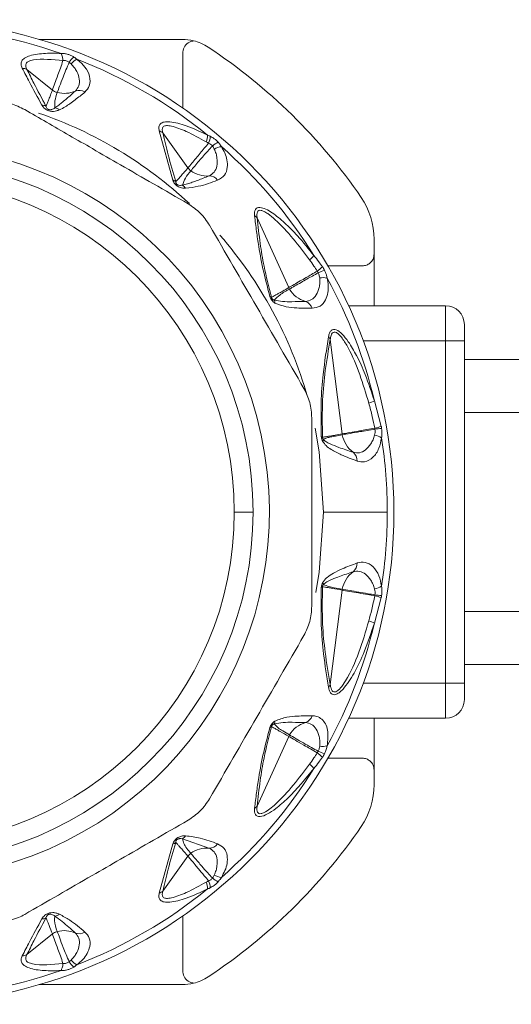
# Model space of a CAD drawing. Header units: millimetres. Extents: x -447 to 1924, y -61 to 422.
# Tile 37 of 62: x 319 to 340, y 379 to 421. Entities that reach past the tile are written whole.
import ezdxf

# ---------------------------------------------------------------- set-up
doc = ezdxf.new("R2010")
doc.units = ezdxf.units.MM

# ---------------------------------------------------------------- blocks, each defined once
blk = doc.blocks.new('Drawing View1')
at = {"color": 7, "linetype": 'Continuous', "lineweight": 18}
for p, q in [((530.208, 11.422), (524.111, 11.422)), ((530.221, 10.587), (530.221, 10.588)), ((530.221, 8.499), (530.221, 10.587)), ((524.67, 9.263), (523.587, 10.142)), ((529.801, 5.425), (529.221, 7.521)), ((530.445, 5.946), (529.374, 7.434)), ((534.737, 0.835), (533.394, 3.81)), ((538.378, 2.899), (538.378, 2.269)), ((538.378, 2.256), (538.378, 0.065)), ((537.543, 1.765), (536.408, 1.765)), ((537.288, 0.065), (541.421, 0.065)), ((541.421, 0.065), (541.421, -1.435)), ((542.221, -0.735), (542.221, -1.435)), ((537.014, -5.406), (536.508, -1.372)), ((537.911, -1.435), (541.421, -1.435)), ((542.221, -1.435), (541.421, -1.435)), ((541.421, -1.435), (541.421, -16.035)), ((542.221, -1.435), (542.221, -16.035)), ((694.221, -2.235), (542.221, -2.235)), ((538.387, -3.997), (538.68, -5.084)), ((542.221, -4.485), (694.221, -4.485)), ((532.421, -8.735), (533.221, -8.735)), ((536.221, -8.735), (538.936, -8.735)), ((536.508, -16.098), (537.014, -12.064)), ((538.68, -12.386), (538.387, -13.473)), ((542.221, -12.985), (694.221, -12.985)), ((542.221, -15.235), (694.221, -15.235)), ((537.911, -16.035), (541.421, -16.035)), ((541.421, -16.035), (541.421, -17.535)), ((542.221, -16.035), (541.421, -16.035)), ((542.221, -16.035), (542.221, -16.735)), ((537.288, -17.535), (541.421, -17.535)), ((538.378, -17.535), (538.378, -19.726)), ((534.737, -18.305), (533.394, -21.28)), ((537.543, -19.235), (536.408, -19.235)), ((538.378, -20.369), (538.378, -19.739)), ((531.341, -23.071), (530.208, -22.679)), ((529.801, -22.895), (529.221, -24.991)), ((530.445, -23.416), (529.374, -24.904)), ((530.221, -25.969), (530.221, -28.057)), ((524.67, -26.733), (523.587, -27.612)), ((530.221, -28.057), (530.221, -28.058)), ((530.208, -28.892), (524.111, -28.892))]:
    blk.add_line(p, q, dxfattribs=at)
at = {"color": 7, "linetype": 'Continuous', "lineweight": 18, "flags": 128}
for points in [[(536.221, -8.735), (536.038, -6.173), (535.861, -5.153)], [(535.889, -12.175), (536.038, -11.297), (536.221, -8.735)]]:
    blk.add_lwpolyline(points, dxfattribs=at)
at = {"color": 7, "linetype": 'Continuous', "lineweight": 18}
for centre, radius, start, end in [((518.221, -8.735), 21, 270, 180), ((518.221, -8.735), 20.715, 70.7909, 88.7924), ((530.208, 9.419), 2.003, 76.3399, 89.9905), ((530.209, 9.426), 1.996, 66.6784, 76.3363), ((530.207, 9.42), 2.002, 56.5672, 66.684), ((518.221, -8.735), 23.757, 34.3869, 56.5672), ((526.171, 9.961), 0.925, 129.5889, 148.2249), ((526.055, 9.896), 0.761, 116.5758, 140.5903), ((518.221, -8.735), 20.715, 50.9198, 68.7924), ((485.67, 10.588), 44.551, 0, 0.3881), ((523.376, 9.751), 0.444, 61.635, 88.6537), ((525.809, 8.802), 0.452, 57.0824, 111.0736), ((525.172, 10.284), 1.162, 255.3904, 294.1143), ((524.207, 8.208), 0.417, 63.1273, 87.8975), ((524.719, 8.079), 0.427, 53.4449, 82.7909), ((518.221, -8.735), 18, 46.9592, 71.0059), ((529.093, 7.118), 0.423, 48.3487, 72.4435), ((530.476, 7.37), 0.805, 337.352, 358.2718), ((530.6, 7.335), 0.796, 335.0575, 357.1112), ((518.221, -8.735), 15.69, 285, 105), ((532.224, 6.037), 1.116, 116.1355, 131.2401), ((531.955, 6.093), 0.761, 96.5757, 120.5903), ((518.221, -8.735), 20.715, 31.8676, 48.7924), ((518.221, -8.735), 15, 0, 180), ((518.221, -8.735), 14.2, 0, 180), ((531.258, 6.765), 1.168, 233.8038, 274.0521), ((531.349, 5.149), 0.452, 37.0824, 91.0736), ((529.693, 5.069), 0.372, 51.6841, 73.0823), ((529.992, 4.856), 0.413, 31.8044, 58.5199), ((535.221, 2.899), 3.157, 360, 34.3869), ((533.108, 3.56), 0.379, 41.0953, 61.7317), ((518.221, -8.735), 18, 15.8753, 40.9986), ((534.711, 3.129), 1.441, 309.5516, 319.9201), ((535.049, 2.809), 1.559, 305.5589, 316.1412), ((537.098, -0.733), 2.461, 109.8898, 116.5421), ((536.198, 0.502), 0.761, 76.5756, 100.5902), ((518.221, -8.735), 20.715, 13.2231, 28.7924), ((533.884, 0.22), 0.238, 59.937, 76.7519), ((535.778, 1.379), 1.177, 211.0277, 253.9434), ((533.81, 0.158), 0.344, 3.5806, 24.3894), ((535.306, -0.179), 0.452, 17.0824, 71.0736), ((541.421, -0.735), 0.8, 0, 90), ((536.172, -1.529), 0.371, 24.9775, 45.1315), ((537.475, -2.025), 2.173, 288.1662, 294.8225), ((537.537, -5.341), 0.527, 187.1471, 190.9644), ((538.181, -5.234), 1.179, 190.1165, 233.9079), ((538.273, -6.204), 0.761, 56.5758, 80.5903), ((537.745, -2.237), 2.997, 282.7357, 288.1829), ((539.108, -9.976), 4.825, 94.8986, 98.2754), ((536.066, -5.761), 0.241, 62.5119, 75.0672), ((535.943, -5.601), 0.274, 332.8552, 351.1806), ((518.221, -8.735), 20.715, 0, 8.7924), ((537.202, -6.538), 0.452, 357.0824, 51.0736), ((518.221, -8.735), 15, 180, 0), ((518.221, -8.735), 14.2, 180, 0), ((518.221, -8.735), 20.715, 351.2076, 0), ((537.202, -10.932), 0.452, 308.9264, 2.9176), ((538.181, -12.237), 1.179, 126.0921, 169.8835), ((535.943, -11.87), 0.274, 8.8197, 27.1446), ((536.066, -11.709), 0.241, 284.9328, 297.4882), ((537.537, -12.13), 0.527, 169.0389, 172.8561), ((538.273, -11.266), 0.761, 279.4098, 303.4244), ((537.745, -15.234), 2.997, 71.8172, 77.2643), ((539.108, -7.494), 4.825, 261.7246, 265.1014), ((537.475, -15.446), 2.173, 65.1775, 71.8338), ((518.221, -8.735), 20.715, 331.2076, 346.7769), ((536.172, -15.941), 0.371, 314.8685, 335.0225), ((541.421, -16.735), 0.8, 270, 0), ((535.306, -17.292), 0.452, 288.9264, 342.9176), ((533.884, -17.69), 0.238, 283.2482, 300.0631), ((533.81, -17.628), 0.344, 335.6121, 356.4181), ((535.778, -18.85), 1.177, 106.0566, 148.9724), ((535.217, -18.522), 0.527, 148.0752, 155.7129), ((536.198, -17.972), 0.761, 259.4097, 283.4244), ((535.049, -20.279), 1.559, 43.8593, 54.4406), ((537.098, -16.738), 2.461, 243.4578, 250.1102), ((518.221, -8.735), 20.715, 311.2076, 328.1324), ((534.711, -20.599), 1.441, 40.0799, 50.4484), ((535.221, -20.369), 3.157, 325.6131, 0), ((533.108, -21.03), 0.379, 298.2682, 318.9047), ((518.221, -8.735), 23.757, 303.4328, 325.6131), ((529.992, -22.327), 0.413, 301.4786, 328.1961), ((529.693, -22.539), 0.372, 286.9177, 308.3159), ((531.258, -24.235), 1.168, 85.9479, 126.1962), ((531.349, -22.619), 0.452, 268.9264, 322.9176), ((532.224, -23.507), 1.116, 228.7599, 243.8644), ((531.955, -23.564), 0.761, 239.4098, 263.4244), ((530.476, -24.84), 0.805, 1.7282, 22.648), ((530.6, -24.805), 0.796, 2.889, 24.9426), ((518.221, -8.735), 20.715, 291.2076, 309.0802), ((529.093, -24.588), 0.423, 287.5565, 311.6513), ((524.719, -25.549), 0.427, 277.2081, 306.5557), ((524.207, -25.678), 0.417, 272.1025, 296.8728), ((525.172, -27.754), 1.162, 65.8857, 104.6096), ((525.809, -26.272), 0.452, 248.9264, 302.9176), ((523.376, -27.222), 0.444, 271.3463, 298.365), ((526.171, -27.431), 0.925, 211.775, 230.411), ((526.055, -27.367), 0.761, 219.4098, 243.4244), ((485.67, -28.058), 44.551, 359.6119, 0), ((518.221, -8.735), 20.715, 271.2076, 289.209), ((530.208, -26.889), 2.003, 270.0095, 283.6601), ((530.209, -26.896), 1.996, 283.6637, 293.3216), ((530.207, -26.89), 2.002, 293.316, 303.4328)]:
    blk.add_arc(centre, radius, start, end, dxfattribs=at)
for points, knots in [([(530.22, 10.889), (530.242, 10.977), (530.285, 11.152), (530.468, 11.303), (530.605, 11.349), (530.663, 11.36), (530.677, 11.363), (530.68, 11.364), (530.681, 11.365), (530.681, 11.365), (530.681, 11.365), (530.681, 11.365), (530.681, 11.365), (530.681, 11.365)], [0, 0, 0, 0, 0.374407, 0.748448, 0.936997, 0.984248, 0.996054, 0.997707, 0.999002, 0.999255, 0.999502, 0.999746, 1, 1, 1, 1]), ([(523.386, 10.195), (523.364, 10.249), (523.321, 10.357), (523.353, 10.508), (523.482, 10.638), (523.805, 10.775), (524.347, 10.843), (524.816, 10.832), (525.037, 10.827)], [0, 0, 0, 0, 0.103652, 0.20385, 0.314185, 0.440661, 0.737374, 1, 1, 1, 1]), ([(523.587, 10.142), (523.563, 10.19), (523.517, 10.283), (523.539, 10.408), (523.656, 10.501), (524.13, 10.62), (524.671, 10.564), (525.12, 10.518)], [0, 0, 0, 0, 0.097572, 0.186101, 0.286324, 0.407959, 1, 1, 1, 1]), ([(524.67, 9.263), (524.701, 9.348), (524.758, 9.503), (524.915, 9.935), (525.046, 10.306), (525.12, 10.518)], [0, 0, 0, 0, 0.342164, 0.623264, 1, 1, 1, 1]), ([(525.037, 10.827), (525.06, 10.779), (525.102, 10.693), (525.115, 10.572), (525.12, 10.518)], [0, 0, 0, 0, 0.559299, 1, 1, 1, 1]), ([(525.037, 10.827), (525.085, 10.826), (525.18, 10.825), (525.328, 10.79), (525.466, 10.739), (525.542, 10.696), (525.582, 10.674)], [0, 0, 0, 0, 0.273675, 0.544486, 0.766897, 1, 1, 1, 1]), ([(525.12, 10.518), (525.142, 10.521), (525.186, 10.526), (525.258, 10.513), (525.326, 10.488), (525.365, 10.462), (525.385, 10.448)], [0, 0, 0, 0, 0.255573, 0.503234, 0.749597, 1, 1, 1, 1]), ([(525.582, 10.674), (525.608, 10.657), (525.655, 10.626), (525.697, 10.592), (525.715, 10.577)], [0, 0, 0, 0, 0.55931, 1, 1, 1, 1]), ([(525.715, 10.577), (525.834, 10.472), (526.101, 10.238), (526.285, 9.83), (526.289, 9.447), (526.128, 9.264), (526.055, 9.181)], [0, 0, 0, 0, 0.209172, 0.469256, 0.760695, 1, 1, 1, 1]), ([(524.222, 8.625), (524.041, 8.954), (523.749, 9.485), (523.486, 9.999), (523.386, 10.195)], [0, 0, 0, 0, 0.620107, 1, 1, 1, 1]), ([(524.395, 8.58), (524.22, 8.907), (523.937, 9.435), (523.683, 9.947), (523.587, 10.142)], [0, 0, 0, 0, 0.619883, 1, 1, 1, 1]), ([(524.879, 9.159), (524.907, 9.241), (524.963, 9.398), (525.126, 9.842), (525.291, 10.23), (525.385, 10.448)], [0, 0, 0, 0, 0.321949, 0.6179, 1, 1, 1, 1]), ([(525.385, 10.448), (525.401, 10.436), (525.43, 10.414), (525.456, 10.39), (525.467, 10.38)], [0, 0, 0, 0, 0.555851, 1, 1, 1, 1]), ([(525.467, 10.38), (525.515, 10.327), (525.613, 10.22), (525.747, 9.996), (525.838, 9.724), (525.822, 9.432), (525.705, 9.293), (525.647, 9.223)], [0, 0, 0, 0, 0.117159, 0.239896, 0.491308, 0.745636, 1, 1, 1, 1]), ([(524.395, 8.58), (524.417, 8.627), (524.461, 8.721), (524.523, 8.878), (524.593, 9.058), (524.643, 9.191), (524.67, 9.263)], [0, 0, 0, 0, 0.21465, 0.427263, 0.688154, 1, 1, 1, 1]), ([(524.879, 9.159), (524.837, 9.173), (524.761, 9.196), (524.698, 9.242), (524.67, 9.263)], [0, 0, 0, 0, 0.559728, 1, 1, 1, 1]), ([(524.772, 8.503), (524.769, 8.601), (524.762, 8.815), (524.838, 9.038), (524.879, 9.159)], [0, 0, 0, 0, 0.455709, 1, 1, 1, 1]), ([(525.647, 9.223), (525.526, 9.115), (525.346, 8.954), (525.112, 8.757), (524.944, 8.622), (524.83, 8.543), (524.772, 8.503)], [0, 0, 0, 0, 0.425602, 0.634107, 0.812726, 1, 1, 1, 1]), ([(526.055, 9.181), (525.917, 9.067), (525.712, 8.896), (525.426, 8.688), (525.212, 8.543), (525.055, 8.463), (524.973, 8.422)], [0, 0, 0, 0, 0.420929, 0.628617, 0.808166, 1, 1, 1, 1]), ([(523.49, 8.43), (523.8, 8.251), (524.429, 7.888), (525.395, 7.331), (526.446, 6.724), (527.641, 6.033), (529.009, 5.244), (529.96, 4.695), (530.452, 4.411)], [0, 0, 0, 0, 0.135419, 0.274991, 0.415244, 0.585607, 0.785782, 1, 1, 1, 1]), ([(524.973, 8.422), (524.931, 8.405), (524.855, 8.374), (524.724, 8.35), (524.594, 8.353), (524.465, 8.389), (524.359, 8.453), (524.278, 8.534), (524.242, 8.593), (524.222, 8.625)], [0, 0, 0, 0, 0.1952, 0.351587, 0.494569, 0.605688, 0.718068, 0.846595, 1, 1, 1, 1]), ([(524.772, 8.503), (524.732, 8.475), (524.682, 8.44), (524.588, 8.421), (524.54, 8.422), (524.504, 8.433), (524.483, 8.442), (524.465, 8.454), (524.438, 8.48), (524.412, 8.523), (524.401, 8.559), (524.395, 8.58)], [0, 0, 0, 0, 0.388853, 0.491139, 0.578102, 0.60706, 0.635628, 0.665912, 0.700316, 0.824763, 1, 1, 1, 1]), ([(529.221, 7.521), (529.211, 7.583), (529.192, 7.703), (529.263, 7.84), (529.429, 7.915), (529.794, 7.917), (530.439, 7.74), (530.978, 7.487), (531.28, 7.345)], [0, 0, 0, 0, 0.0941997, 0.1824988, 0.2787751, 0.3896574, 0.6579794, 1, 1, 1, 1]), ([(529.374, 7.434), (529.361, 7.491), (529.341, 7.573), (529.362, 7.657), (529.396, 7.703), (529.452, 7.735), (529.562, 7.755), (529.863, 7.712), (530.446, 7.481), (530.937, 7.213), (531.218, 7.06)], [0, 0, 0, 0, 0.088148, 0.127362, 0.165638, 0.20809, 0.253003, 0.357761, 0.633199, 1, 1, 1, 1]), ([(529.924, 5.361), (529.812, 5.744), (529.603, 6.457), (529.447, 7.126), (529.374, 7.434)], [0, 0, 0, 0, 0.53826, 1, 1, 1, 1]), ([(531.28, 7.345), (531.301, 7.336), (531.34, 7.32), (531.378, 7.302), (531.395, 7.295)], [0, 0, 0, 0, 0.5583762, 1, 1, 1, 1]), ([(531.395, 7.295), (531.453, 7.263), (531.543, 7.214), (531.657, 7.119), (531.707, 7.065), (531.732, 7.038)], [0, 0, 0, 0, 0.482193, 0.740263, 1, 1, 1, 1]), ([(530.445, 5.946), (530.493, 6.003), (530.579, 6.105), (530.773, 6.337), (531.007, 6.617), (531.2, 6.852), (531.321, 6.999)], [0, 0, 0, 0, 0.28629, 0.510661, 0.69222, 1, 1, 1, 1]), ([(530.569, 5.823), (530.617, 5.882), (530.703, 5.986), (530.904, 6.222), (531.145, 6.505), (531.356, 6.733), (531.488, 6.876)], [0, 0, 0, 0, 0.287161, 0.511571, 0.692984, 1, 1, 1, 1]), ([(531.218, 7.06), (531.237, 7.049), (531.272, 7.029), (531.306, 7.008), (531.321, 6.999)], [0, 0, 0, 0, 0.557314, 1, 1, 1, 1]), ([(531.321, 6.999), (531.356, 6.984), (531.42, 6.955), (531.467, 6.901), (531.488, 6.876)], [0, 0, 0, 0, 0.5416872, 1, 1, 1, 1]), ([(531.568, 6.749), (531.595, 6.683), (531.65, 6.549), (531.7, 6.293), (531.692, 6.006), (531.577, 5.737), (531.42, 5.646), (531.341, 5.601)], [0, 0, 0, 0, 0.117118, 0.239833, 0.491188, 0.745502, 1, 1, 1, 1]), ([(531.488, 6.876), (531.506, 6.852), (531.536, 6.81), (531.558, 6.767), (531.568, 6.749)], [0, 0, 0, 0, 0.574767, 1, 1, 1, 1]), ([(531.868, 6.849), (531.921, 6.759), (532.037, 6.564), (532.122, 6.26), (532.136, 5.927), (532.026, 5.601), (531.818, 5.483), (531.71, 5.421)], [0, 0, 0, 0, 0.136663, 0.294577, 0.479617, 0.72985, 1, 1, 1, 1]), ([(531.732, 7.038), (531.762, 7.002), (531.814, 6.94), (531.852, 6.876), (531.868, 6.849)], [0, 0, 0, 0, 0.579744, 1, 1, 1, 1]), ([(529.924, 5.361), (529.962, 5.4), (530.04, 5.479), (530.159, 5.615), (530.295, 5.77), (530.392, 5.884), (530.445, 5.946)], [0, 0, 0, 0, 0.213459, 0.429379, 0.690191, 1, 1, 1, 1]), ([(530.569, 5.823), (530.543, 5.843), (530.496, 5.879), (530.461, 5.926), (530.445, 5.946)], [0, 0, 0, 0, 0.559847, 1, 1, 1, 1]), ([(530.208, 5.209), (530.244, 5.31), (530.324, 5.529), (530.483, 5.72), (530.569, 5.823)], [0, 0, 0, 0, 0.460533, 1, 1, 1, 1]), ([(531.341, 5.601), (531.18, 5.536), (530.943, 5.441), (530.638, 5.331), (530.424, 5.259), (530.281, 5.226), (530.208, 5.209)], [0, 0, 0, 0, 0.4296326, 0.6364131, 0.8132291, 1, 1, 1, 1]), ([(530.343, 5.074), (530.305, 5.075), (530.237, 5.077), (530.133, 5.099), (530.044, 5.134), (529.962, 5.185), (529.889, 5.254), (529.832, 5.34), (529.812, 5.396), (529.801, 5.425)], [0, 0, 0, 0, 0.202674, 0.363901, 0.493169, 0.594446, 0.716905, 0.852714, 1, 1, 1, 1]), ([(530.208, 5.209), (530.182, 5.204), (530.138, 5.195), (530.072, 5.197), (530.02, 5.211), (529.984, 5.232), (529.966, 5.249), (529.951, 5.267), (529.938, 5.29), (529.927, 5.324), (529.925, 5.346), (529.924, 5.361)], [0, 0, 0, 0, 0.274116, 0.463193, 0.592982, 0.653123, 0.685145, 0.720858, 0.783468, 0.856593, 1, 1, 1, 1]), ([(531.71, 5.421), (531.446, 5.321), (531.028, 5.161), (530.528, 5.098), (530.343, 5.074)], [0, 0, 0, 0, 0.629625, 1, 1, 1, 1]), ([(533.287, 3.894), (533.284, 3.948), (533.278, 4.051), (533.312, 4.171), (533.389, 4.246), (533.608, 4.276), (534.049, 4.042), (534.586, 3.595), (535.192, 2.983), (535.585, 2.489), (535.814, 2.202)], [0, 0, 0, 0, 0.054232, 0.103303, 0.150337, 0.200897, 0.369635, 0.542742, 0.734318, 1, 1, 1, 1]), ([(533.939, 0.451), (533.844, 0.806), (533.645, 1.554), (533.479, 2.466), (533.36, 3.254), (533.312, 3.677), (533.287, 3.894)], [0, 0, 0, 0, 0.283427, 0.598157, 0.79281, 1, 1, 1, 1]), ([(533.394, 3.81), (533.387, 3.861), (533.376, 3.955), (533.396, 4.068), (533.456, 4.134), (533.559, 4.138), (533.694, 4.088), (533.902, 3.961), (534.613, 3.367), (535.166, 2.633), (535.629, 2.018)], [0, 0, 0, 0, 0.051613, 0.09536, 0.137319, 0.180165, 0.228028, 0.285272, 0.402314, 1, 1, 1, 1]), ([(534.003, 0.425), (533.89, 0.873), (533.688, 1.674), (533.506, 2.79), (533.433, 3.449), (533.394, 3.81)], [0, 0, 0, 0, 0.364986, 0.653176, 1, 1, 1, 1]), ([(531.367, 3.496), (532.036, 2.336), (533.376, 0.016), (534.716, -2.305), (535.386, -3.466)], [0, 0, 0, 0, 0.499632, 1, 1, 1, 1]), ([(535.814, 2.202), (535.882, 2.116), (536.005, 1.961), (536.121, 1.8), (536.172, 1.729)], [0, 0, 0, 0, 0.555292, 1, 1, 1, 1]), ([(538.378, 2.269), (538.369, 2.196), (538.352, 2.05), (538.219, 1.886), (538.056, 1.786), (537.941, 1.771), (537.884, 1.764)], [0, 0, 0, 0, 0.2793328, 0.5588645, 0.7793628, 1, 1, 1, 1]), ([(535.629, 2.018), (535.69, 1.931), (535.801, 1.774), (535.908, 1.613), (535.955, 1.541)], [0, 0, 0, 0, 0.554562, 1, 1, 1, 1]), ([(536.172, 1.729), (536.19, 1.702), (536.223, 1.655), (536.249, 1.604), (536.261, 1.581)], [0, 0, 0, 0, 0.560194, 1, 1, 1, 1]), ([(537.884, 1.764), (537.821, 1.764), (537.708, 1.765), (537.594, 1.765), (537.543, 1.765)], [0, 0, 0, 0, 0.5485612, 1, 1, 1, 1]), ([(534.737, 0.835), (534.805, 0.874), (534.927, 0.944), (535.203, 1.104), (535.527, 1.291), (535.791, 1.445), (535.955, 1.541)], [0, 0, 0, 0, 0.294538, 0.521008, 0.701872, 1, 1, 1, 1]), ([(534.77, 0.773), (534.839, 0.813), (534.96, 0.884), (535.238, 1.043), (535.563, 1.229), (535.831, 1.377), (535.999, 1.469)], [0, 0, 0, 0, 0.294643, 0.521096, 0.701932, 1, 1, 1, 1]), ([(535.955, 1.541), (535.964, 1.528), (535.981, 1.505), (535.993, 1.48), (535.999, 1.469)], [0, 0, 0, 0, 0.560007, 1, 1, 1, 1]), ([(535.999, 1.469), (536.015, 1.427), (536.045, 1.354), (536.054, 1.281), (536.059, 1.25)], [0, 0, 0, 0, 0.5711685, 1, 1, 1, 1]), ([(536.261, 1.581), (536.291, 1.515), (536.343, 1.4), (536.366, 1.289), (536.375, 1.242)], [0, 0, 0, 0, 0.578726, 1, 1, 1, 1]), ([(536.059, 1.25), (536.062, 1.179), (536.068, 1.034), (536.027, 0.776), (535.922, 0.509), (535.722, 0.296), (535.542, 0.264), (535.453, 0.249)], [0, 0, 0, 0, 0.117122, 0.23984, 0.491204, 0.745529, 1, 1, 1, 1]), ([(536.375, 1.242), (536.394, 1.138), (536.436, 0.913), (536.411, 0.595), (536.307, 0.274), (536.09, 0.012), (535.856, -0.026), (535.738, -0.046)], [0, 0, 0, 0, 0.137707, 0.297654, 0.485766, 0.740451, 1, 1, 1, 1]), ([(534.153, 0.18), (534.127, 0.197), (534.081, 0.228), (534.025, 0.287), (533.987, 0.34), (533.958, 0.393), (533.946, 0.431), (533.939, 0.451)], [0, 0, 0, 0, 0.303841, 0.543349, 0.671179, 0.821746, 1, 1, 1, 1]), ([(534.003, 0.425), (534.053, 0.451), (534.15, 0.501), (534.308, 0.591), (534.504, 0.701), (534.652, 0.786), (534.737, 0.835)], [0, 0, 0, 0, 0.199401, 0.389589, 0.65075, 1, 1, 1, 1]), ([(534.123, 0.3), (534.109, 0.306), (534.085, 0.315), (534.053, 0.337), (534.033, 0.357), (534.021, 0.374), (534.013, 0.391), (534.006, 0.408), (534.004, 0.419), (534.003, 0.425)], [0, 0, 0, 0, 0.336697, 0.565233, 0.658713, 0.752306, 0.821694, 0.902667, 1, 1, 1, 1]), ([(534.123, 0.3), (534.199, 0.377), (534.388, 0.566), (534.627, 0.696), (534.77, 0.773)], [0, 0, 0, 0, 0.4048735, 1, 1, 1, 1]), ([(534.77, 0.773), (534.763, 0.784), (534.751, 0.804), (534.741, 0.826), (534.737, 0.835)], [0, 0, 0, 0, 0.559976, 1, 1, 1, 1]), ([(535.453, 0.249), (535.258, 0.244), (534.931, 0.236), (534.496, 0.231), (534.243, 0.278), (534.123, 0.3)], [0, 0, 0, 0, 0.437384, 0.734604, 1, 1, 1, 1]), ([(535.738, -0.046), (535.522, -0.042), (535.158, -0.036), (534.641, -0.007), (534.313, 0.119), (534.153, 0.18)], [0, 0, 0, 0, 0.427707, 0.722359, 1, 1, 1, 1]), ([(536.434, -1.266), (536.447, -1.208), (536.471, -1.099), (536.542, -0.985), (536.64, -0.931), (536.802, -0.957), (537.031, -1.142), (537.33, -1.525), (537.666, -2.108), (538.049, -2.954), (538.264, -3.618), (538.387, -3.997)], [0, 0, 0, 0, 0.053488, 0.101165, 0.145724, 0.192526, 0.283011, 0.383772, 0.541991, 0.738283, 1, 1, 1, 1]), ([(536.508, -1.372), (536.517, -1.316), (536.535, -1.213), (536.589, -1.101), (536.669, -1.05), (536.774, -1.075), (536.894, -1.171), (537.07, -1.383), (537.606, -2.283), (537.904, -3.268), (538.152, -4.089)], [0, 0, 0, 0, 0.051327, 0.09442, 0.134349, 0.174419, 0.220939, 0.27713, 0.398157, 1, 1, 1, 1]), ([(536.128, -5.528), (536.118, -5.033), (536.097, -4.091), (536.211, -2.658), (536.351, -1.786), (536.434, -1.266)], [0, 0, 0, 0, 0.308412, 0.587789, 1, 1, 1, 1]), ([(536.178, -5.547), (536.17, -5.008), (536.155, -3.991), (536.295, -2.613), (536.434, -1.806), (536.508, -1.372)], [0, 0, 0, 0, 0.342559, 0.646235, 1, 1, 1, 1]), ([(538.152, -4.089), (538.203, -4.282), (538.295, -4.636), (538.371, -4.995), (538.406, -5.16)], [0, 0, 0, 0, 0.5430458, 1, 1, 1, 1]), ([(535.721, -4.716), (535.721, -6.055), (535.721, -8.735), (535.721, -11.414), (535.721, -12.754)], [0, 0, 0, 0, 0.499933, 1, 1, 1, 1]), ([(536.178, -5.547), (536.238, -5.538), (536.349, -5.521), (536.528, -5.49), (536.747, -5.453), (536.915, -5.423), (537.014, -5.406)], [0, 0, 0, 0, 0.215335, 0.398234, 0.642077, 1, 1, 1, 1]), ([(536.214, -5.643), (536.264, -5.616), (536.365, -5.564), (536.543, -5.533), (536.76, -5.488), (536.923, -5.458), (537.02, -5.441)], [0, 0, 0, 0, 0.201655, 0.404918, 0.64705, 1, 1, 1, 1]), ([(537.014, -5.406), (537.112, -5.389), (537.287, -5.358), (537.775, -5.272), (538.179, -5.2), (538.406, -5.16)], [0, 0, 0, 0, 0.351286, 0.635427, 1, 1, 1, 1]), ([(537.02, -5.441), (537.121, -5.423), (537.302, -5.391), (537.795, -5.304), (538.194, -5.237), (538.414, -5.201)], [0, 0, 0, 0, 0.361519, 0.649049, 1, 1, 1, 1]), ([(538.398, -5.453), (538.376, -5.521), (538.333, -5.659), (538.206, -5.887), (538.016, -6.102), (537.755, -6.234), (537.576, -6.202), (537.486, -6.187)], [0, 0, 0, 0, 0.117161, 0.239899, 0.491313, 0.74564, 1, 1, 1, 1]), ([(538.414, -5.201), (538.417, -5.249), (538.423, -5.337), (538.406, -5.417), (538.398, -5.453)], [0, 0, 0, 0, 0.543645, 1, 1, 1, 1]), ([(538.406, -5.16), (538.408, -5.167), (538.411, -5.181), (538.413, -5.195), (538.414, -5.201)], [0, 0, 0, 0, 0.560002, 1, 1, 1, 1]), ([(538.68, -5.084), (538.684, -5.099), (538.69, -5.127), (538.694, -5.156), (538.696, -5.168)], [0, 0, 0, 0, 0.560051, 1, 1, 1, 1]), ([(538.696, -5.168), (538.704, -5.246), (538.719, -5.387), (538.701, -5.512), (538.693, -5.569)], [0, 0, 0, 0, 0.5520112, 1, 1, 1, 1]), ([(536.187, -5.726), (536.171, -5.694), (536.15, -5.65), (536.133, -5.579), (536.13, -5.546), (536.128, -5.528)], [0, 0, 0, 0, 0.527893, 0.749645, 1, 1, 1, 1]), ([(536.214, -5.643), (536.208, -5.636), (536.198, -5.623), (536.187, -5.601), (536.181, -5.581), (536.178, -5.564), (536.178, -5.553), (536.178, -5.547)], [0, 0, 0, 0, 0.312066, 0.577689, 0.709478, 0.846396, 1, 1, 1, 1]), ([(537.654, -6.561), (537.428, -6.478), (537.059, -6.343), (536.618, -6.115), (536.347, -5.939), (536.234, -5.789), (536.187, -5.726)], [0, 0, 0, 0, 0.456555, 0.748856, 0.894627, 1, 1, 1, 1]), ([(537.486, -6.187), (537.28, -6.12), (536.945, -6.011), (536.562, -5.854), (536.344, -5.757), (536.25, -5.675), (536.214, -5.643)], [0, 0, 0, 0, 0.4707383, 0.7668788, 0.9086034, 1, 1, 1, 1]), ([(538.693, -5.569), (538.661, -5.725), (538.591, -6.075), (538.328, -6.438), (537.999, -6.631), (537.761, -6.583), (537.654, -6.561)], [0, 0, 0, 0, 0.2100777, 0.4720648, 0.7629125, 1, 1, 1, 1]), ([(536.187, -11.744), (536.214, -11.703), (536.275, -11.614), (536.43, -11.478), (536.678, -11.318), (537.105, -11.113), (537.441, -10.988), (537.654, -10.909)], [0, 0, 0, 0, 0.063949, 0.139633, 0.317237, 0.568463, 1, 1, 1, 1]), ([(537.654, -10.909), (537.771, -10.887), (538.011, -10.841), (538.336, -11.043), (538.591, -11.396), (538.661, -11.744), (538.693, -11.901)], [0, 0, 0, 0, 0.259149, 0.531128, 0.788083, 1, 1, 1, 1]), ([(536.214, -11.828), (536.263, -11.787), (536.384, -11.688), (536.614, -11.595), (536.985, -11.446), (537.291, -11.347), (537.486, -11.283)], [0, 0, 0, 0, 0.12348, 0.298954, 0.554672, 1, 1, 1, 1]), ([(537.486, -11.283), (537.576, -11.268), (537.755, -11.236), (538.016, -11.368), (538.206, -11.583), (538.333, -11.811), (538.376, -11.949), (538.398, -12.017)], [0, 0, 0, 0, 0.25439, 0.508653, 0.760076, 0.882848, 1, 1, 1, 1]), ([(536.128, -11.942), (536.13, -11.926), (536.133, -11.892), (536.149, -11.82), (536.172, -11.775), (536.187, -11.744)], [0, 0, 0, 0, 0.222827, 0.488483, 1, 1, 1, 1]), ([(536.434, -16.204), (536.359, -15.743), (536.227, -14.918), (536.099, -13.506), (536.118, -12.492), (536.128, -11.942)], [0, 0, 0, 0, 0.366467, 0.656613, 1, 1, 1, 1]), ([(536.508, -16.098), (536.431, -15.646), (536.292, -14.838), (536.155, -13.456), (536.17, -12.461), (536.178, -11.923)], [0, 0, 0, 0, 0.368099, 0.658336, 1, 1, 1, 1]), ([(536.178, -11.923), (536.178, -11.918), (536.178, -11.908), (536.181, -11.89), (536.187, -11.869), (536.199, -11.847), (536.208, -11.834), (536.214, -11.828)], [0, 0, 0, 0, 0.1325738, 0.2714669, 0.4378353, 0.6868287, 1, 1, 1, 1]), ([(537.014, -12.064), (536.874, -12.04), (536.677, -12.005), (536.43, -11.963), (536.291, -11.939), (536.21, -11.928), (536.178, -11.923)], [0, 0, 0, 0, 0.5028072, 0.7085926, 0.8855603, 1, 1, 1, 1]), ([(537.02, -12.029), (536.904, -12.007), (536.713, -11.97), (536.437, -11.925), (536.29, -11.861), (536.214, -11.828)], [0, 0, 0, 0, 0.426007, 0.700145, 1, 1, 1, 1]), ([(538.406, -12.311), (538.307, -12.293), (538.061, -12.249), (537.69, -12.183), (537.279, -12.111), (537.111, -12.081), (537.014, -12.064)], [0, 0, 0, 0, 0.155639, 0.387571, 0.650535, 1, 1, 1, 1]), ([(538.414, -12.269), (538.314, -12.253), (538.067, -12.213), (537.696, -12.148), (537.285, -12.077), (537.116, -12.047), (537.02, -12.029)], [0, 0, 0, 0, 0.155657, 0.38755, 0.650476, 1, 1, 1, 1]), ([(538.398, -12.017), (538.406, -12.058), (538.423, -12.138), (538.417, -12.226), (538.414, -12.269)], [0, 0, 0, 0, 0.510723, 1, 1, 1, 1]), ([(538.693, -11.901), (538.702, -11.974), (538.719, -12.101), (538.703, -12.242), (538.696, -12.302)], [0, 0, 0, 0, 0.572072, 1, 1, 1, 1]), ([(538.406, -12.311), (538.364, -12.506), (538.288, -12.865), (538.195, -13.219), (538.152, -13.381)], [0, 0, 0, 0, 0.542941, 1, 1, 1, 1]), ([(538.414, -12.269), (538.412, -12.277), (538.41, -12.291), (538.407, -12.305), (538.406, -12.311)], [0, 0, 0, 0, 0.55978, 1, 1, 1, 1]), ([(538.696, -12.302), (538.693, -12.318), (538.689, -12.346), (538.683, -12.374), (538.68, -12.386)], [0, 0, 0, 0, 0.559761, 1, 1, 1, 1]), ([(538.152, -13.381), (537.883, -14.285), (537.572, -15.329), (536.985, -16.201), (536.838, -16.348), (536.741, -16.407), (536.655, -16.415), (536.585, -16.362), (536.534, -16.253), (536.517, -16.152), (536.508, -16.098)], [0, 0, 0, 0, 0.656198, 0.757587, 0.799792, 0.836227, 0.871671, 0.907777, 0.950014, 1, 1, 1, 1]), ([(538.387, -13.473), (538.252, -13.887), (538.011, -14.625), (537.56, -15.579), (537.176, -16.175), (536.89, -16.447), (536.742, -16.528), (536.624, -16.533), (536.536, -16.479), (536.47, -16.367), (536.446, -16.26), (536.434, -16.204)], [0, 0, 0, 0, 0.285538, 0.509527, 0.703242, 0.765072, 0.819711, 0.859429, 0.901399, 0.9481, 1, 1, 1, 1]), ([(535.386, -14.004), (534.716, -15.165), (533.376, -17.486), (532.036, -19.806), (531.367, -20.966)], [0, 0, 0, 0, 0.500234, 1, 1, 1, 1]), ([(535.738, -17.424), (535.528, -17.428), (535.173, -17.434), (534.657, -17.461), (534.322, -17.587), (534.153, -17.65)], [0, 0, 0, 0, 0.415711, 0.705132, 1, 1, 1, 1]), ([(536.375, -18.712), (536.4, -18.474), (536.452, -17.98), (536.212, -17.599), (535.956, -17.444), (535.803, -17.43), (535.738, -17.424)], [0, 0, 0, 0, 0.323235, 0.671392, 0.858958, 1, 1, 1, 1]), ([(533.939, -17.921), (533.844, -18.276), (533.645, -19.025), (533.479, -19.938), (533.36, -20.726), (533.312, -21.147), (533.287, -21.364)], [0, 0, 0, 0, 0.2837068, 0.5987607, 0.793171, 1, 1, 1, 1]), ([(534.003, -17.896), (533.89, -18.344), (533.688, -19.145), (533.506, -20.261), (533.433, -20.92), (533.394, -21.28)], [0, 0, 0, 0, 0.365567, 0.653732, 1, 1, 1, 1]), ([(534.153, -17.65), (534.126, -17.668), (534.078, -17.701), (534.021, -17.761), (533.984, -17.815), (533.957, -17.865), (533.945, -17.901), (533.939, -17.921)], [0, 0, 0, 0, 0.317365, 0.562223, 0.68531, 0.828098, 1, 1, 1, 1]), ([(534.123, -17.771), (534.108, -17.776), (534.083, -17.786), (534.051, -17.809), (534.031, -17.83), (534.02, -17.846), (534.012, -17.862), (534.006, -17.879), (534.004, -17.89), (534.003, -17.896)], [0, 0, 0, 0, 0.350592, 0.583117, 0.673422, 0.761724, 0.827666, 0.905665, 1, 1, 1, 1]), ([(534.737, -18.305), (534.617, -18.236), (534.444, -18.137), (534.23, -18.017), (534.106, -17.948), (534.034, -17.911), (534.003, -17.896)], [0, 0, 0, 0, 0.493755, 0.710629, 0.876371, 1, 1, 1, 1]), ([(535.453, -17.719), (535.263, -17.714), (534.944, -17.706), (534.509, -17.701), (534.25, -17.748), (534.123, -17.771)], [0, 0, 0, 0, 0.425144, 0.717363, 1, 1, 1, 1]), ([(534.77, -18.243), (534.676, -18.186), (534.516, -18.087), (534.28, -17.952), (534.176, -17.832), (534.123, -17.771)], [0, 0, 0, 0, 0.40792, 0.697704, 1, 1, 1, 1]), ([(536.059, -18.72), (536.062, -18.649), (536.068, -18.504), (536.027, -18.246), (535.922, -17.979), (535.722, -17.766), (535.542, -17.735), (535.453, -17.719)], [0, 0, 0, 0, 0.117146, 0.239913, 0.491348, 0.745631, 1, 1, 1, 1]), ([(535.955, -19.011), (535.756, -18.895), (535.402, -18.689), (534.976, -18.443), (534.822, -18.354), (534.737, -18.305)], [0, 0, 0, 0, 0.365428, 0.649355, 1, 1, 1, 1]), ([(535.999, -18.939), (535.902, -18.886), (535.672, -18.762), (535.346, -18.575), (534.995, -18.374), (534.852, -18.291), (534.77, -18.243)], [0, 0, 0, 0, 0.171049, 0.404806, 0.657867, 1, 1, 1, 1]), ([(535.999, -18.939), (536.015, -18.898), (536.044, -18.825), (536.054, -18.752), (536.059, -18.72)], [0, 0, 0, 0, 0.552472, 1, 1, 1, 1]), ([(536.261, -19.051), (536.29, -18.987), (536.342, -18.872), (536.365, -18.761), (536.375, -18.712)], [0, 0, 0, 0, 0.5601162, 1, 1, 1, 1]), ([(535.629, -19.488), (535.69, -19.401), (535.801, -19.244), (535.908, -19.083), (535.955, -19.011)], [0, 0, 0, 0, 0.554562, 1, 1, 1, 1]), ([(535.814, -19.672), (535.882, -19.586), (536.005, -19.431), (536.121, -19.27), (536.172, -19.199)], [0, 0, 0, 0, 0.555292, 1, 1, 1, 1]), ([(535.955, -19.011), (535.964, -18.998), (535.981, -18.975), (535.993, -18.95), (535.999, -18.939)], [0, 0, 0, 0, 0.560007, 1, 1, 1, 1]), ([(536.172, -19.199), (536.19, -19.172), (536.223, -19.125), (536.249, -19.074), (536.261, -19.051)], [0, 0, 0, 0, 0.560194, 1, 1, 1, 1]), ([(537.884, -19.234), (537.821, -19.234), (537.708, -19.235), (537.594, -19.235), (537.543, -19.235)], [0, 0, 0, 0, 0.5485612, 1, 1, 1, 1]), ([(538.378, -19.739), (538.369, -19.666), (538.352, -19.52), (538.219, -19.356), (538.056, -19.256), (537.941, -19.241), (537.884, -19.234)], [0, 0, 0, 0, 0.2793328, 0.5588645, 0.7793628, 1, 1, 1, 1]), ([(533.287, -21.364), (533.284, -21.42), (533.278, -21.526), (533.315, -21.647), (533.396, -21.719), (533.564, -21.738), (533.844, -21.626), (534.249, -21.352), (534.948, -20.74), (535.456, -20.113), (535.814, -19.672)], [0, 0, 0, 0, 0.055904, 0.10622, 0.153662, 0.203296, 0.307891, 0.418501, 0.590067, 1, 1, 1, 1]), ([(533.394, -21.28), (533.387, -21.332), (533.375, -21.43), (533.398, -21.543), (533.461, -21.606), (533.566, -21.607), (533.808, -21.512), (534.58, -20.877), (535.172, -20.094), (535.629, -19.488)], [0, 0, 0, 0, 0.053191, 0.098086, 0.139814, 0.182632, 0.23063, 0.405048, 1, 1, 1, 1]), ([(530.452, -21.881), (529.961, -22.164), (529.01, -22.714), (527.638, -23.506), (525.797, -24.568), (524.445, -25.349), (523.49, -25.9)], [0, 0, 0, 0, 0.21393, 0.414834, 0.587057, 1, 1, 1, 1]), ([(530.343, -22.544), (530.289, -22.546), (530.189, -22.549), (530.042, -22.601), (529.939, -22.674), (529.875, -22.743), (529.829, -22.819), (529.811, -22.869), (529.801, -22.895)], [0, 0, 0, 0, 0.288282, 0.527872, 0.63604, 0.745985, 0.866726, 1, 1, 1, 1]), ([(530.208, -22.679), (530.168, -22.671), (530.121, -22.661), (530.05, -22.673), (530.021, -22.682), (529.996, -22.695), (529.975, -22.71), (529.959, -22.726), (529.941, -22.753), (529.927, -22.79), (529.925, -22.816), (529.924, -22.831)], [0, 0, 0, 0, 0.417962, 0.499227, 0.568004, 0.625153, 0.663526, 0.70174, 0.744407, 0.854368, 1, 1, 1, 1]), ([(530.569, -23.293), (530.451, -23.157), (530.285, -22.967), (530.225, -22.743), (530.208, -22.679)], [0, 0, 0, 0, 0.71325, 1, 1, 1, 1]), ([(531.71, -22.891), (531.471, -22.801), (531.052, -22.642), (530.556, -22.574), (530.343, -22.544)], [0, 0, 0, 0, 0.570277, 1, 1, 1, 1]), ([(529.924, -22.831), (529.812, -23.214), (529.603, -23.927), (529.447, -24.596), (529.374, -24.904)], [0, 0, 0, 0, 0.538008, 1, 1, 1, 1]), ([(530.445, -23.416), (530.356, -23.312), (530.229, -23.163), (530.073, -22.987), (529.989, -22.895), (529.942, -22.849), (529.924, -22.831)], [0, 0, 0, 0, 0.520969, 0.746084, 0.897635, 1, 1, 1, 1]), ([(531.568, -24.219), (531.595, -24.153), (531.65, -24.019), (531.7, -23.763), (531.692, -23.476), (531.577, -23.207), (531.42, -23.116), (531.341, -23.071)], [0, 0, 0, 0, 0.117149, 0.239869, 0.491247, 0.745575, 1, 1, 1, 1]), ([(531.868, -24.32), (531.925, -24.222), (532.046, -24.016), (532.128, -23.697), (532.13, -23.358), (532.006, -23.053), (531.806, -22.944), (531.71, -22.891)], [0, 0, 0, 0, 0.146737, 0.311562, 0.506363, 0.761707, 1, 1, 1, 1]), ([(530.569, -23.293), (530.543, -23.313), (530.496, -23.35), (530.461, -23.396), (530.445, -23.416)], [0, 0, 0, 0, 0.559847, 1, 1, 1, 1]), ([(531.321, -24.469), (531.26, -24.394), (531.11, -24.211), (530.915, -23.978), (530.731, -23.758), (530.564, -23.558), (530.488, -23.467), (530.445, -23.416)], [0, 0, 0, 0, 0.154753, 0.378155, 0.536035, 0.740167, 1, 1, 1, 1]), ([(531.488, -24.346), (531.42, -24.274), (531.253, -24.099), (531.052, -23.864), (530.861, -23.642), (530.689, -23.439), (530.612, -23.346), (530.569, -23.293)], [0, 0, 0, 0, 0.154429, 0.377318, 0.534784, 0.73906, 1, 1, 1, 1]), ([(531.321, -24.469), (531.337, -24.463), (531.369, -24.451), (531.414, -24.422), (531.455, -24.387), (531.477, -24.36), (531.488, -24.346)], [0, 0, 0, 0, 0.252688, 0.501352, 0.749494, 1, 1, 1, 1]), ([(531.488, -24.346), (531.505, -24.323), (531.535, -24.282), (531.558, -24.238), (531.568, -24.219)], [0, 0, 0, 0, 0.549544, 1, 1, 1, 1]), ([(531.732, -24.509), (531.761, -24.474), (531.812, -24.412), (531.851, -24.348), (531.868, -24.32)], [0, 0, 0, 0, 0.554606, 1, 1, 1, 1]), ([(529.374, -24.904), (529.361, -24.961), (529.341, -25.043), (529.362, -25.127), (529.396, -25.173), (529.452, -25.205), (529.562, -25.225), (529.863, -25.182), (530.446, -24.951), (530.937, -24.683), (531.218, -24.53)], [0, 0, 0, 0, 0.08814, 0.127354, 0.16563, 0.208084, 0.253003, 0.357789, 0.633246, 1, 1, 1, 1]), ([(531.218, -24.53), (531.237, -24.519), (531.272, -24.499), (531.306, -24.478), (531.321, -24.469)], [0, 0, 0, 0, 0.557314, 1, 1, 1, 1]), ([(531.28, -24.815), (531.301, -24.806), (531.34, -24.79), (531.378, -24.773), (531.395, -24.765)], [0, 0, 0, 0, 0.558376, 1, 1, 1, 1]), ([(531.395, -24.765), (531.453, -24.733), (531.543, -24.684), (531.657, -24.589), (531.707, -24.536), (531.732, -24.509)], [0, 0, 0, 0, 0.483067, 0.740048, 1, 1, 1, 1]), ([(529.221, -24.991), (529.211, -25.054), (529.192, -25.174), (529.263, -25.31), (529.429, -25.385), (529.794, -25.387), (530.439, -25.21), (530.978, -24.957), (531.28, -24.815)], [0, 0, 0, 0, 0.0944189, 0.1824922, 0.2787502, 0.3896868, 0.6580242, 1, 1, 1, 1]), ([(522.887, -26.15), (523.003, -26.114), (523.214, -26.049), (523.404, -25.947), (523.49, -25.9)], [0, 0, 0, 0, 0.54545, 1, 1, 1, 1]), ([(524.973, -25.892), (524.926, -25.874), (524.843, -25.84), (524.699, -25.818), (524.561, -25.829), (524.437, -25.873), (524.345, -25.936), (524.273, -26.012), (524.24, -26.066), (524.222, -26.095)], [0, 0, 0, 0, 0.215253, 0.384528, 0.526066, 0.634008, 0.741365, 0.859377, 1, 1, 1, 1]), ([(524.772, -25.973), (524.733, -25.945), (524.679, -25.909), (524.585, -25.89), (524.539, -25.893), (524.512, -25.9), (524.49, -25.909), (524.464, -25.924), (524.435, -25.953), (524.411, -25.997), (524.401, -26.031), (524.395, -26.05)], [0, 0, 0, 0, 0.388357, 0.520208, 0.561559, 0.599385, 0.626917, 0.655418, 0.720654, 0.8386, 1, 1, 1, 1]), ([(524.879, -26.63), (524.821, -26.469), (524.741, -26.245), (524.765, -26.033), (524.772, -25.973)], [0, 0, 0, 0, 0.713706, 1, 1, 1, 1]), ([(525.647, -26.693), (525.463, -26.527), (525.182, -26.271), (524.878, -26.05), (524.772, -25.973)], [0, 0, 0, 0, 0.653194, 1, 1, 1, 1]), ([(526.055, -26.651), (525.846, -26.473), (525.525, -26.198), (525.117, -25.972), (524.973, -25.892)], [0, 0, 0, 0, 0.647777, 1, 1, 1, 1]), ([(524.222, -26.095), (524.041, -26.424), (523.749, -26.955), (523.486, -27.47), (523.386, -27.665)], [0, 0, 0, 0, 0.620302, 1, 1, 1, 1]), ([(524.395, -26.05), (524.22, -26.377), (523.937, -26.905), (523.683, -27.417), (523.587, -27.612)], [0, 0, 0, 0, 0.620078, 1, 1, 1, 1]), ([(524.67, -26.733), (524.625, -26.612), (524.56, -26.441), (524.479, -26.238), (524.434, -26.131), (524.407, -26.074), (524.395, -26.05)], [0, 0, 0, 0, 0.523004, 0.738676, 0.891237, 1, 1, 1, 1]), ([(524.879, -26.63), (524.837, -26.643), (524.761, -26.666), (524.698, -26.712), (524.67, -26.733)], [0, 0, 0, 0, 0.559727, 1, 1, 1, 1]), ([(525.12, -27.988), (525.046, -27.776), (524.915, -27.405), (524.758, -26.973), (524.701, -26.818), (524.67, -26.733)], [0, 0, 0, 0, 0.37661, 0.657741, 1, 1, 1, 1]), ([(525.385, -27.918), (525.294, -27.706), (525.129, -27.322), (524.965, -26.874), (524.908, -26.714), (524.879, -26.63)], [0, 0, 0, 0, 0.371267, 0.671006, 1, 1, 1, 1]), ([(525.467, -27.85), (525.515, -27.797), (525.613, -27.69), (525.747, -27.466), (525.838, -27.194), (525.822, -26.902), (525.705, -26.763), (525.647, -26.693)], [0, 0, 0, 0, 0.117149, 0.239869, 0.491248, 0.745576, 1, 1, 1, 1]), ([(525.715, -28.047), (525.801, -27.975), (525.986, -27.822), (526.172, -27.551), (526.29, -27.233), (526.278, -26.904), (526.127, -26.733), (526.055, -26.651)], [0, 0, 0, 0, 0.1468149, 0.3117355, 0.5067024, 0.7623101, 1, 1, 1, 1]), ([(523.386, -27.665), (523.365, -27.719), (523.322, -27.823), (523.35, -27.97), (523.466, -28.096), (523.767, -28.236), (524.31, -28.313), (524.794, -28.302), (525.037, -28.297)], [0, 0, 0, 0, 0.1017236, 0.1977442, 0.3042694, 0.4235864, 0.7110771, 1, 1, 1, 1]), ([(523.587, -27.612), (523.563, -27.659), (523.519, -27.749), (523.536, -27.871), (523.641, -27.964), (524.106, -28.094), (524.656, -28.037), (525.12, -27.988)], [0, 0, 0, 0, 0.09476, 0.180727, 0.278153, 0.391304, 1, 1, 1, 1]), ([(525.12, -27.988), (525.112, -28.056), (525.098, -28.178), (525.055, -28.26), (525.037, -28.297)], [0, 0, 0, 0, 0.5592821, 1, 1, 1, 1]), ([(525.12, -27.988), (525.142, -27.991), (525.186, -27.996), (525.258, -27.984), (525.326, -27.958), (525.365, -27.932), (525.385, -27.918)], [0, 0, 0, 0, 0.255568, 0.50322, 0.749583, 1, 1, 1, 1]), ([(525.385, -27.918), (525.401, -27.906), (525.43, -27.884), (525.456, -27.86), (525.467, -27.85)], [0, 0, 0, 0, 0.555849, 1, 1, 1, 1]), ([(525.582, -28.144), (525.608, -28.127), (525.655, -28.096), (525.697, -28.062), (525.715, -28.047)], [0, 0, 0, 0, 0.55931, 1, 1, 1, 1]), ([(525.037, -28.297), (525.085, -28.296), (525.18, -28.295), (525.327, -28.26), (525.465, -28.21), (525.542, -28.166), (525.582, -28.144)], [0, 0, 0, 0, 0.273593, 0.542673, 0.764584, 1, 1, 1, 1]), ([(530.22, -28.359), (530.242, -28.447), (530.285, -28.623), (530.468, -28.773), (530.605, -28.819), (530.663, -28.83), (530.677, -28.833), (530.68, -28.834), (530.681, -28.835), (530.681, -28.835), (530.681, -28.835), (530.681, -28.835), (530.681, -28.835), (530.681, -28.836)], [0, 0, 0, 0, 0.374407, 0.748448, 0.936997, 0.984248, 0.996054, 0.997707, 0.999002, 0.999255, 0.999502, 0.999746, 1, 1, 1, 1])]:
    blk.add_open_spline(points, degree=3, knots=knots, dxfattribs=at)
for points in [[(523.49, 8.43), (523.293, 8.527), (522.898, 8.721), (522.46, 8.75), (522.24, 8.765)], [(531.367, 3.496), (531.244, 3.678), (531, 4.044), (530.634, 4.288), (530.452, 4.411)], [(535.721, -4.716), (535.706, -4.496), (535.677, -4.058), (535.483, -3.663), (535.386, -3.466)], [(535.386, -14.004), (535.483, -13.807), (535.677, -13.412), (535.706, -12.974), (535.721, -12.754)], [(530.452, -21.881), (530.634, -21.758), (531, -21.514), (531.244, -21.148), (531.367, -20.966)]]:
    blk.add_open_spline(points, degree=3, dxfattribs=at)

msp = doc.modelspace()

# ---------------------------------------------------------------- block references
at = {"color": 7, "linetype": 'Continuous', "lineweight": 18}
msp.add_blockref('Drawing View1', (-204.512, 408.877), dxfattribs=at)

doc.saveas('drawing.dxf')
